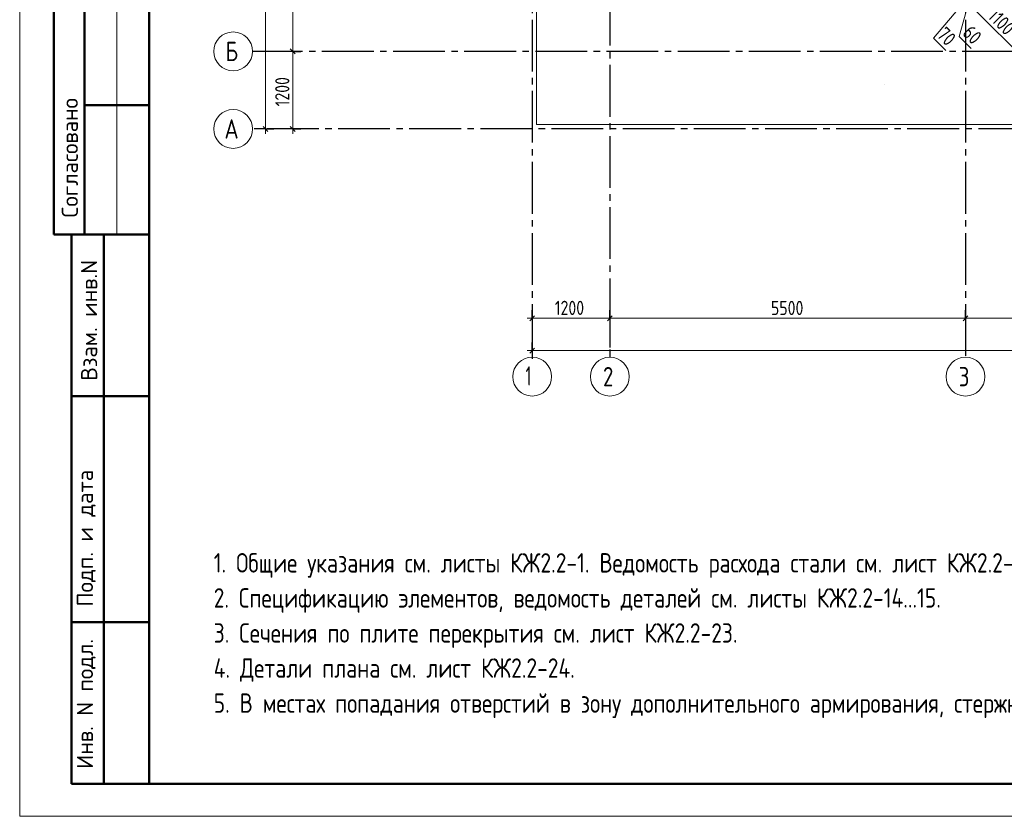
# Model space of a CAD drawing. Header units: millimetres. Extents: x 0 to 43617, y 0 to 59400.
# Tile 1 of 36: x 0 to 15224, y 0 to 12320. Entities that reach past the tile are written whole.
import ezdxf

# ---------------------------------------------------------------- set-up
doc = ezdxf.new("R2010")
doc.units = ezdxf.units.MM
doc.linetypes.add('______5', pattern=[1100, 800, -100, 100, -100])
doc.layers.add('Standard', color=7, linetype='Continuous', lineweight=25)
doc.layers.add('Оси', color=40, linetype='______5', lineweight=18)
doc.styles.add('GOST 2.304-81', font='txt')
doc.styles.add('ISOCPEUR', font='txt')

msp = doc.modelspace()

# ---------------------------------------------------------------- linework, layer by layer
at = {"layer": 'Standard', "color": 7, "linetype": 'Continuous', "lineweight": 50, "transparency": 33554687}
for p, q in [((527, 15500), (527, 9000)), ((527, 15500), (527, 9000)), ((1000, 15500), (1000, 9000)), ((2000, 11000), (1000, 11000)), ((0, 9000), (6, 9000)), ((527, 9000), (2000, 9000)), ((800, 500), (800, 9000)), ((800, 500), (800, 9000)), ((1300, 500), (1300, 9000)), ((800, 6500), (2000, 6500)), ((800, 3000), (2000, 3000)), ((2000, 500), (800, 500))]:
    msp.add_line(p, q, dxfattribs=at)
at = {"layer": 'Standard', "color": 7, "linetype": 'Continuous', "lineweight": 13, "transparency": 33554687}
for p, q in [((1500, 15500), (1500, 9000)), ((14622, 12619), (14130, 12034)), ((14668, 12573), (14525, 12062)), ((14130, 12034), (14318, 11846)), ((14525, 12062), (14713, 11874)), ((3802, 10630), (3802, 10555)), ((4221, 10630), (4221, 10555)), ((7924, 7702), (7849, 7702)), ((7924, 7702), (9124, 7702)), ((14624, 7702), (16324, 7702)), ((7924, 7202), (7849, 7202)), ((32974, 7202), (7924, 7202))]:
    msp.add_line(p, q, dxfattribs=at)
at = {"layer": 'Standard', "color": 251, "linetype": 'Continuous', "lineweight": -3, "true_color": 0x656565, "transparency": 33554687}
for p, q in [((4221, 11830), (4096, 11830)), ((4221, 11830), (4346, 11830)), ((4221, 11830), (4221, 11830)), ((3802, 10630), (3677, 10630)), ((3802, 10630), (3700, 10630)), ((3802, 10630), (3927, 10630)), ((4221, 10630), (4096, 10630)), ((4221, 10630), (4346, 10630)), ((4221, 10630), (4221, 10630)), ((7924, 7702), (7924, 7827)), ((9124, 7702), (9124, 7827)), ((14624, 7702), (14624, 7827)), ((7924, 7702), (7924, 7577)), ((7924, 7702), (7924, 7250)), ((9124, 7702), (9124, 7577)), ((9124, 7702), (9124, 7250)), ((14624, 7702), (14624, 7577)), ((7924, 7202), (7924, 7327)), ((7924, 7202), (7924, 7077)), ((7924, 7202), (7924, 7152))]:
    msp.add_line(p, q, dxfattribs=at)
at = {"layer": 'Standard', "color": 7, "linetype": 'Continuous', "lineweight": 25, "transparency": 33554687}
for p, q in [((4258, 11792), (4183, 11868)), ((3839, 10592), (3764, 10668)), ((4258, 10592), (4183, 10668)), ((7886, 7665), (7961, 7740)), ((9086, 7665), (9161, 7740)), ((14586, 7665), (14661, 7740)), ((7961, 7240), (7886, 7165))]:
    msp.add_line(p, q, dxfattribs=at)
at = {"layer": 'Standard', "color": 7, "linetype": 'Continuous', "lineweight": 13, "transparency": 33554687}
msp.add_lwpolyline([(0, 0), (42000, 0), (42000, 59400), (0, 59400), (0, 0)], close=True, dxfattribs=at)
at = {"layer": 'Standard', "color": 7, "linetype": 'Continuous', "lineweight": 50, "transparency": 33554687}
msp.add_lwpolyline([(2000, 58900), (41500, 58900), (41500, 500), (2000, 500), (2000, 58900)], close=True, dxfattribs=at)
at = {"layer": 'Standard', "color": 7, "linetype": 'Continuous', "lineweight": 13, "transparency": 33554687}
for points in [[(3802, 10630), (3802, 33447), (3802, 33447), (3802, 57120)], [(4221, 11830), (4221, 15247), (4221, 15247), (4221, 17330)], [(15467, 11774), (14835, 12407), (14835, 12407), (14827, 12414), (14827, 12414), (14689, 12552)], [(4221, 10630), (4221, 10920), (4221, 10920), (4221, 11830)], [(9124, 7702), (10549, 7702), (10549, 7702), (14624, 7702)]]:
    msp.add_lwpolyline(points, dxfattribs=at)
at = {"layer": 'Standard', "color": 254, "linetype": 'Continuous', "lineweight": 13, "true_color": 0xc4c4ff, "transparency": 33554687}
msp.add_lwpolyline([(7992, 10698), (32674, 10698), (32674, 56820), (7992, 56820), (7992, 10698)], dxfattribs=at)
at = {"layer": 'Standard', "color": 251, "linetype": 'Continuous', "lineweight": -3, "true_color": 0x656565, "transparency": 33554687}
msp.add_lwpolyline([(14624, 7702), (14624, 7615), (14624, 7615), (14624, 7250)], dxfattribs=at)
at = {"layer": 'Оси', "color": 8, "linetype": '______5', "lineweight": -3, "transparency": 33554687}
for p, q in [((9124, 57820), (9124, 7100)), ((7924, 57420), (7924, 7100)), ((14624, 57420), (14624, 7100)), ((34074, 11830), (3600, 11830)), ((13376, 11324), (13376, 11324)), ((13376, 11324), (13376, 11324)), ((33224, 10630), (3600, 10630))]:
    msp.add_line(p, q, dxfattribs=at)
at = {"layer": 'Оси', "color": 7, "linetype": 'Continuous', "lineweight": 13, "transparency": 33554687}
for centre in [(3300, 11830), (3300, 10630), (7924, 6800), (9124, 6800), (14624, 6800)]:
    msp.add_circle(centre, 300, dxfattribs=at)

# ---------------------------------------------------------------- texts
at = {"layer": 'Standard', "color": 7, "linetype": 'Continuous', "lineweight": 25, "transparency": 33554687, "char_height": 220, "attachment_point": 7, "style": 'GOST 2.304-81'}
for s, insert, width, rotation in [('1100', (14953, 12359), 578.86, 315), ('70', (14165, 12070), 391.31, 315), ('60', (14561, 12097), 391.31, 315), ('1200', (4170, 10980), 625.74, 90)]:
    msp.add_mtext(s, dxfattribs=dict(at, insert=insert, width=width, rotation=rotation))
at = {"layer": 'Standard', "color": 7, "linetype": 'Continuous', "lineweight": 50, "transparency": 33554687, "char_height": 250, "attachment_point": 7, "rotation": 90, "style": 'ISOCPEUR'}
for s, insert, width in [('\\A1;{\\fISOCPEUR|i0|b0;\\H250.000000;\\W1.000000;\\C7;Согласовано}\\P', (900, 9261), 2071.88), ('\\A1;{\\fISOCPEUR|i0|b0;\\H250.000000;\\W1.000000;\\C7;Взам. инв.N}\\P', (1198, 6736), 1909.1), ('\\A1;{\\fISOCPEUR|i0|b0;\\H250.000000;\\W1.000000;\\C7;Подп. и дата}\\P', (1174, 3242), 2197.06), ('\\A1;{\\fISOCPEUR|i0|b0;\\H250.000000;\\W1.000000;\\C7;Инв. N подл.}\\P', (1174, 734), 2021.79)]:
    msp.add_mtext(s, dxfattribs=dict(at, insert=insert, width=width))
at = {"layer": 'Standard', "color": 7, "linetype": 'Continuous', "lineweight": 25, "transparency": 33554687, "char_height": 220, "attachment_point": 7, "style": 'GOST 2.304-81'}
for s, insert, width in [('1200', (8274, 7753), 625.74), ('5500', (11616, 7752), 641.48)]:
    msp.add_mtext(s, dxfattribs=dict(at, insert=insert, width=width))
at = {"layer": 'Standard', "color": 7, "linetype": 'Continuous', "lineweight": 13, "transparency": 33554687, "insert": (3000, 4070), "char_height": 300, "width": 24680.25, "attachment_point": 1, "line_spacing_factor": 1.084337}
msp.add_mtext('\\A1;{\\fGOST 2.304-81|i0|b0;\\H300.000000;\\W1.000000;\\C7;1. Общие указания см. листы КЖ2.2-1. Ведомость расхода стали см. лист КЖ2.2-14.}\\P{\\fGOST 2.304-81|i0|b0;\\H300.000000;\\W1.000000;\\C7;2. Спецификацию элементов, ведомость деталей см. листы КЖ2.2-14...15.}\\P{\\fGOST 2.304-81|i0|b0;\\H300.000000;\\W1.000000;\\C7;3. Сечения по плите перекрытия см. лист КЖ2.2-23.}\\P{\\fGOST 2.304-81|i0|b0;\\H300.000000;\\W1.000000;\\C7;4. Детали плана см. лист КЖ2.2-24.}\\P{\\fGOST 2.304-81|i0|b0;\\H300.000000;\\W1.000000;\\C7;5. В местах попадания отверстий в зону дополнительного армирования, стержни арматуры раздвинуть либо отогнцть по месту.}\\P', dxfattribs=at)
at = {"layer": 'Оси', "color": 7, "linetype": 'Continuous', "lineweight": 25, "transparency": 33554687, "char_height": 300, "attachment_point": 7, "style": 'ISOCPEUR'}
for s, insert, width in [('\\W0.80;Б', (3180, 11680), 359.83), ('\\W0.82;А', (3165, 10480), 392.65), ('\\W0.56;1', (7824, 6660), 233.32), ('\\W0.78;2', (9019, 6650), 326.41), ('\\W0.78;3', (14519, 6650), 326.41)]:
    msp.add_mtext(s, dxfattribs=dict(at, insert=insert, width=width))

doc.saveas('drawing.dxf')
